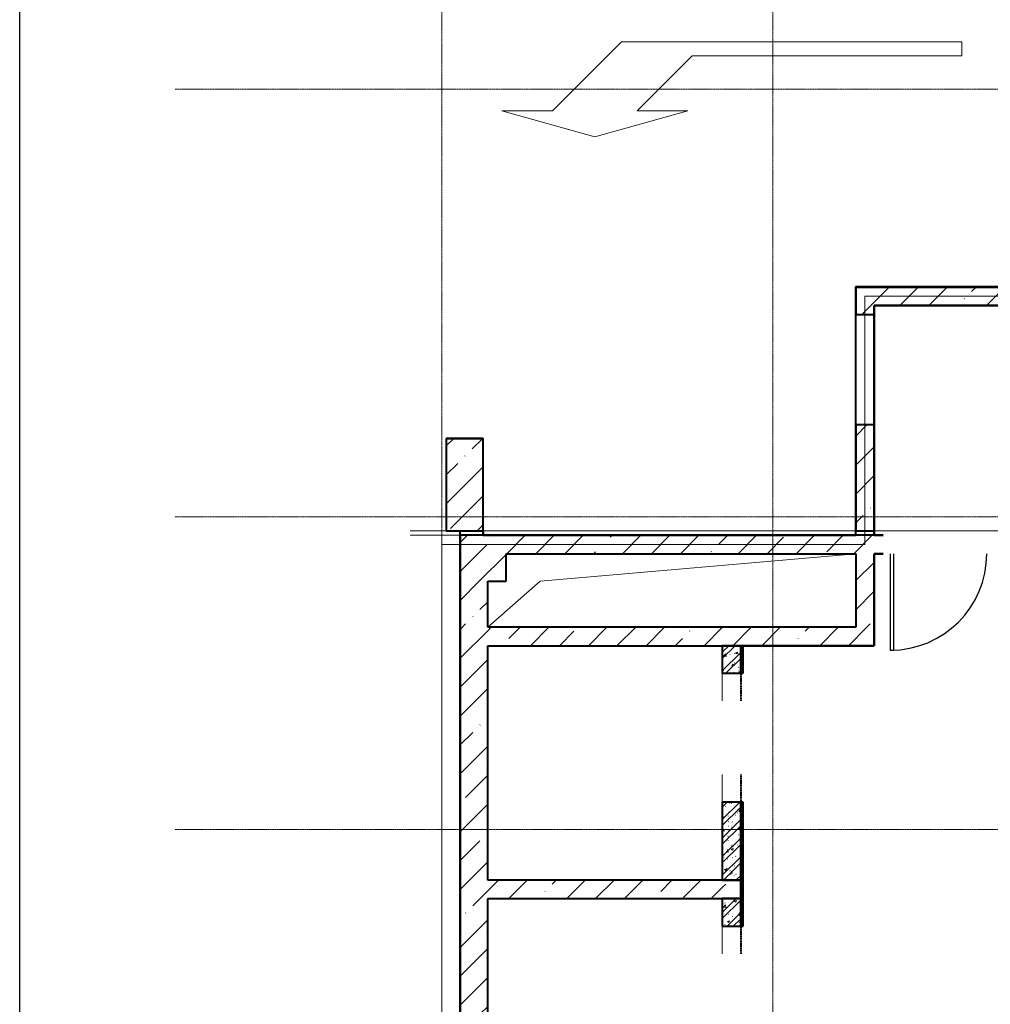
# Model space of a CAD drawing. Header units: millimetres. Extents: x 2069 to 83669, y 801 to 118701.
# Tile 26 of 145: x 2069 to 12620, y 52755 to 63460. Entities that reach past the tile are written whole.
import ezdxf

# ---------------------------------------------------------------- set-up
doc = ezdxf.new("R2010")
doc.units = ezdxf.units.MM
for name, pattern in [('ADSK_Линия сетки', [25, 20, -2.5, 0, -2.5]), ('ADSK_Штриховая_ш3 п1_5', [4.5, 3, -1.5]), ('Штрих_3_1_5_', [4.5, 3, -1.5])]:
    doc.linetypes.add(name, pattern=pattern)
doc.layers.add('_Разделитель помещений_', color=4, linetype='ADSK_Штриховая_ш3 п1_5', lineweight=40, true_color=0x00ffff)
doc.layers.add('UNPLOTTED', color=2, linetype='Continuous', plot=False)
for name, color, linetype, lineweight in [('Двери', 7, 'Continuous', 18), ('Несущие колонны', 7, 'Continuous', 18), ('Оси', 7, 'Continuous', 9), ('Панель', 7, 'Continuous', 30), ('Парковка', 7, 'Continuous', 18), ('Перекрытия', 7, 'Continuous', 18), ('Проем', 7, 'Continuous', 18), ('Стены разрез', 7, 'Continuous', 40), ('Стены штриховка', 7, 'Continuous', 40), ('Тонкие линии', 7, 'Continuous', 18)]:
    doc.layers.add(name, color=color, linetype=linetype, lineweight=lineweight)
pattern_1 = [(50, (0, 0), (218.6211678, -19.1267987), [22.86, -251.46]), (355, (0, 0), (-42.2918743, 229.2684153), [18.288, -201.168]), (100.451, (18.22, -1.6), (176.3310746, 210.139632), [19.428, -213.708]), (46.184, (0, 60.96), (325.29495, -50.4516404), [34.29, -377.19]), (96.636, (27.1, 56.76), (284.8830085, 296.912656), [29.142, -320.562]), (351.184, (0, 60.96), (284.8858166, 296.910704), [27.432, -301.752]), (21, (30.48, 45.72), (181.9375257, -122.7183205), [22.86, -251.46]), (326, (30.48, 45.72), (74.1622266, 221.0261817), [18.288, -201.168]), (71.451, (45.64, 35.5), (256.100348, 98.305262), [19.428, -213.708]), (37.5, (0, 0), (3.70638957, 101.46589536), [3.353, -195.377, 3.353, -200.863, -201.93]), (37.5, (0, 0), (3.70638957, 101.46589536), [-402.946, 3.353, -198.577]), (7.5, (0, 0), (80.18357624, 120.2165259), [3.353, -113.081, 3.353, -190.805, -76.962]), (7.5, (0, 0), (80.18357624, 120.2165259), [-310.591, 3.353, -73.609]), (327.5, (-67.97, 0), (162.70864647, -6.87497134), [3.353, -72.847, 3.353, -234.391, -315.468]), (327.5, (-67.97, 0), (162.70864647, -6.87497134), [-313.944, 3.353, -312.115]), (317.5, (-98.45, 0), (177.7546761, 30.511831), [3.353, -95.707, 3.353, -154.534, -224.028]), (317.5, (-98.45, 0), (177.7546761, 30.511831), [-256.946, 3.353, -220.675])]
pattern_2 = [(45, (0, 0), (-101.0278814, 101.0278814), []), (45, (67.35, 0), (-101.0278814, 101.0278814), [])]
pattern_3 = [(45, (0, 0), (-314.308964, 314.308964), []), (45, (314.3, 0), (-314.308964, 314.308964), [555.625, -111.125, 3.353, -107.772])]

# ---------------------------------------------------------------- blocks, each defined once
blk = doc.blocks.new('*U2')
at = {"layer": 'UNPLOTTED'}
blk.add_lwpolyline([(0, 0), (-816, 0), (-816, 1179), (0, 1179)], close=True, dxfattribs=at)
blk = doc.blocks.new('101_Дверь_Однопольная - _ПЧ_Мет_1000х2000_Лифтовой холл_EI60_Л-3419413-Оборудование_B2_-11_400__На лист секция 6_-11_400')
at = {"layer": 'Панель', "color": 253, "true_color": 0xaaaaaa}
for p, q in [((525, 1150), (485, 1150)), ((485, 1150), (485, 100)), ((525, 100), (525, 1150))]:
    blk.add_line(p, q, dxfattribs=at)
blk.add_arc((525, 100), 1050, 90, 180, dxfattribs=at)
blk = doc.blocks.new('199_Паркинг_Дорожная разметка - Стрелка_Поворот-5482904-Оборудование_B2_-11_400__На лист секция 6_-11_400')
at = {"layer": 'Парковка', "color": 253, "true_color": 0xaaaaaa}
for p, q in [((-535, 2500), (-385, 2500)), ((-535, -1200), (-535, 2500)), ((-385, 2500), (-385, -430)), ((-385, -430), (215, -1030)), ((215, -480), (495, -1490)), ((215, -1030), (215, -480)), ((215, -1950), (-535, -1200)), ((495, -1490), (215, -2500)), ((215, -2500), (215, -1950))]:
    blk.add_line(p, q, dxfattribs=at)
blk = doc.blocks.new('135_SLK_GD_AR_rvt-1-Оборудование_B2_-11_400__На лист секция 6_-11_400')
at = {"layer": 'Стены разрез', "lineweight": 9, "true_color": 0xaaaaaa}
h = blk.add_hatch(dxfattribs=at)
h.set_pattern_fill('FP_1', color=253, style=0, pattern_type=2)
h.set_pattern_definition(pattern_1)
h.paths.add_polyline_path([(-13048360, -9234500), (-13048360, -9234200), (-13048560, -9234200), (-13048560, -9234500)])
h = blk.add_hatch(dxfattribs=at)
h.set_pattern_fill('FP_2', color=253, style=0, pattern_type=2)
h.set_pattern_definition(pattern_2)
h.paths.add_polyline_path([(-13048360, -9234500), (-13048360, -9234200), (-13048560, -9234200), (-13048560, -9234500)])
h = blk.add_hatch(dxfattribs=at)
h.set_pattern_fill('FP_4', color=253, style=0, pattern_type=2)
h.set_pattern_definition([(0, (0, 0), (406.4, 101.6), [33.528, -271.272, 33.528, -271.272, -1625.6]), (0, (0, 0), (406.4, 101.6), [-609.6, 33.528, -576.072, 33.528, -271.272, -711.2]), (0, (0, 0), (406.4, 101.6), [-1524, 33.528, -169.672, 33.528, -474.472]), (120, (152.4, 50.8), (-291.188181, 301.1527241), [33.528, -271.272, 33.528, -271.272, -1625.6]), (120, (152.4, 50.8), (-291.188181, 301.1527241), [-609.6, 33.528, -576.072, 33.528, -271.272, -711.2]), (120, (152.4, 50.8), (-291.188181, 301.1527241), [-1524, 33.528, -169.672, 33.528, -474.472]), (240, (203.2, 254), (-115.211819, -402.7527241), [33.528, -271.272, 33.528, -271.272, -1625.6]), (240, (203.2, 254), (-115.211819, -402.7527241), [-609.6, 33.528, -576.072, 33.528, -271.272, -711.2]), (240, (203.2, 254), (-115.211819, -402.7527241), [-1524, 33.528, -169.672, 33.528, -474.472])])
h.paths.add_polyline_path([(-13048340, -9244898), (-13048340, -9244150), (-13048360, -9244150), (-13048360, -9244898)])
h.paths.add_polyline_path([(-13048340, -9242750), (-13048340, -9241400), (-13048360, -9241400), (-13048360, -9242750)])
h.paths.add_polyline_path([(-13048340, -9240000), (-13048340, -9238650), (-13048360, -9238650), (-13048360, -9240000)])
h.paths.add_polyline_path([(-13048360, -9237250), (-13048340, -9237250), (-13048340, -9235900), (-13048360, -9235900), (-13048360, -9236858)])
h.paths.add_polyline_path([(-13048340, -9234500), (-13048340, -9234202), (-13048360, -9234202), (-13048360, -9234500)])
h = blk.add_hatch(dxfattribs=at)
h.set_pattern_fill('FP_1', color=253, style=0, pattern_type=2)
h.set_pattern_definition(pattern_1)
h.paths.add_polyline_path([(-13048360, -9236750), (-13048360, -9235900), (-13048560, -9235900), (-13048560, -9236750)])
h = blk.add_hatch(dxfattribs=at)
h.set_pattern_fill('FP_2', color=253, style=0, pattern_type=2)
h.set_pattern_definition(pattern_2)
h.paths.add_polyline_path([(-13048360, -9236750), (-13048360, -9235900), (-13048560, -9235900), (-13048560, -9236750)])
h = blk.add_hatch(dxfattribs=at)
h.set_pattern_fill('FP_1', color=253, style=0, pattern_type=2)
h.set_pattern_definition(pattern_1)
h.paths.add_polyline_path([(-13048360, -9237250), (-13048360, -9236950), (-13048560, -9236950), (-13048560, -9237250)])
h = blk.add_hatch(dxfattribs=at)
h.set_pattern_fill('FP_2', color=253, style=0, pattern_type=2)
h.set_pattern_definition(pattern_2)
h.paths.add_polyline_path([(-13048360, -9237250), (-13048360, -9236950), (-13048560, -9236950), (-13048560, -9237250)])
at = {"color": 253, "lineweight": 18, "true_color": 0xaaaaaa}
for p, q in [((-13047110, -9233200), (-13050539, -9233500)), ((-13050539, -9233500), (-13051110, -9234000))]:
    blk.add_line(p, q, dxfattribs=at)
at = {"layer": '_Разделитель помещений_', "color": 131, "linetype": 'Штрих_3_1_5_', "true_color": 0xaaffff}
for p, q in [((-13048360, -9234500), (-13048360, -9234800)), ((-13048360, -9235600), (-13048360, -9235900)), ((-13048360, -9237250), (-13048360, -9237550))]:
    blk.add_line(p, q, dxfattribs=at)
at = {"layer": 'Перекрытия', "color": 253, "true_color": 0xaaaaaa}
for p, q in [((-13051953, -9232950), (-13051560, -9232950)), ((-13051410, -9233000), (-13051953, -9233000)), ((-13051160, -9232950), (-13047110, -9232950)), ((-13046910, -9232950), (-13040310, -9232950)), ((-13048560, -9234500), (-13048560, -9234800)), ((-13048560, -9235600), (-13048560, -9235900)), ((-13048560, -9237250), (-13048560, -9237550))]:
    blk.add_line(p, q, dxfattribs=at)
at = {"layer": 'Стены разрез', "color": 253, "true_color": 0xaaaaaa}
for p, q in [((-13047110, -9230298), (-13047112, -9230298)), ((-13047112, -9230298), (-13047112, -9232998)), ((-13042562, -9230298), (-13047110, -9230298)), ((-13047110, -9232998), (-13047110, -9230300)), ((-13047110, -9230300), (-13042560, -9230300)), ((-13042360, -9230500), (-13046910, -9230500)), ((-13046910, -9230500), (-13046910, -9230502)), ((-13046910, -9230502), (-13046910, -9232998)), ((-13046908, -9230502), (-13042360, -9230502)), ((-13046908, -9232998), (-13046908, -9230502)), ((-13051560, -9231948), (-13051562, -9231948)), ((-13051562, -9231948), (-13051562, -9232950)), ((-13051158, -9231948), (-13051560, -9231948)), ((-13051158, -9231950), (-13051158, -9231948)), ((-13051158, -9232998), (-13051158, -9231950)), ((-13051562, -9232950), (-13051562, -9232952)), ((-13051562, -9232952), (-13051412, -9232952)), ((-13051412, -9232952), (-13051412, -9246525)), ((-13051410, -9246525), (-13051410, -9232950)), ((-13051160, -9232950), (-13051160, -9233000)), ((-13051160, -9233000), (-13051158, -9233000)), ((-13047112, -9232998), (-13051158, -9232998)), ((-13051158, -9233000), (-13047109, -9233000)), ((-13047109, -9232998), (-13047110, -9232998)), ((-13047109, -9233000), (-13047109, -9232998)), ((-13046910, -9232998), (-13046908, -9232998)), ((-13046810, -9232998), (-13046910, -9232998)), ((-13046910, -9232998), (-13046910, -9233000)), ((-13046910, -9233000), (-13046810, -9233000)), ((-13046810, -9233000), (-13046810, -9232998)), ((-13046810, -9233200), (-13046910, -9233200)), ((-13046910, -9233200), (-13046910, -9233202)), ((-13046910, -9233202), (-13046910, -9234200)), ((-13046908, -9233202), (-13046810, -9233202)), ((-13046908, -9234202), (-13046908, -9233202)), ((-13046810, -9233202), (-13046810, -9233200)), ((-13048560, -9234200), (-13048560, -9234500)), ((-13048360, -9234200), (-13048560, -9234200)), ((-13048360, -9234500), (-13048360, -9234200)), ((-13048360, -9234200), (-13048360, -9234202)), ((-13048335, -9234200), (-13048360, -9234200)), ((-13048360, -9234202), (-13048360, -9234500)), ((-13046910, -9234200), (-13048335, -9234200)), ((-13048335, -9234500), (-13048335, -9234202)), ((-13048335, -9234202), (-13046910, -9234202)), ((-13046910, -9234202), (-13046908, -9234202)), ((-13048560, -9234500), (-13048360, -9234500)), ((-13048360, -9234500), (-13048335, -9234500)), ((-13048560, -9235900), (-13048560, -9236750)), ((-13048360, -9235900), (-13048560, -9235900)), ((-13048360, -9236750), (-13048360, -9235900)), ((-13048360, -9235900), (-13048360, -9237250)), ((-13048335, -9235900), (-13048360, -9235900)), ((-13048335, -9237250), (-13048335, -9235900)), ((-13048560, -9236750), (-13048360, -9236750)), ((-13048560, -9236950), (-13048560, -9237250)), ((-13048360, -9236950), (-13048560, -9236950)), ((-13048360, -9237250), (-13048360, -9236950)), ((-13048560, -9237250), (-13048360, -9237250)), ((-13048360, -9237250), (-13048335, -9237250))]:
    blk.add_line(p, q, dxfattribs=at)
at = {"layer": 'Стены штриховка', "color": 253, "true_color": 0xaaaaaa}
for p, q in [((-13048360, -9234202), (-13048340, -9234202)), ((-13048340, -9234500), (-13048340, -9234202)), ((-13048340, -9234202), (-13048335, -9234202)), ((-13048340, -9237250), (-13048340, -9235900))]:
    blk.add_line(p, q, dxfattribs=at)
at = {"layer": 'Двери', "color": 253, "lineweight": 18, "true_color": 0xaaaaaa, "rotation": 180}
blk.add_blockref('101_Дверь_Однопольная - _ПЧ_Мет_1000х2000_Лифтовой холл_EI60_Л-3419413-Оборудование_B2_-11_400__На лист секция 6_-11_400', (-13046210, -9233100), dxfattribs=at)
at = {"layer": 'Парковка', "color": 253, "lineweight": 18, "true_color": 0xaaaaaa, "rotation": 269.9999999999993}
blk.add_blockref('199_Паркинг_Дорожная разметка - Стрелка_Поворот-5482904-Оборудование_B2_-11_400__На лист секция 6_-11_400', (-13048456, -9228171), dxfattribs=at)
blk = doc.blocks.new('Бетон-Прямоугольная-Колонна - CLM_Подземные этажи_В40-400х1000-V58-Оборудование_B2_-11_400__На лист секция 6_-11_400')
at = {"layer": 'Несущие колонны', "lineweight": 9, "true_color": 0xaaaaaa}
h = blk.add_hatch(dxfattribs=at)
h.set_pattern_fill('FP_21', color=253, style=0, pattern_type=2)
h.set_pattern_definition([(225, (-13051359.66, -9232450.3), (314.308964, -314.308964), []), (225, (-13051673.97, -9232450.3), (314.308964, -314.308964), [555.625, -111.125, 3.353, -107.772])])
h.paths.add_polyline_path([(184, 500), (-200, 500), (-200, -500), (200, -500), (200, 500)])
at = {"layer": 'Несущие колонны', "color": 253, "lineweight": 40, "true_color": 0xaaaaaa}
for p, q in [((200, 500), (-200, 500)), ((-200, 500), (-200, -500)), ((200, -500), (200, 500)), ((-200, -500), (200, -500))]:
    blk.add_line(p, q, dxfattribs=at)
blk = doc.blocks.new('ADSK_Дверь_Проем - ADSK_Дверь_Проем-2082696-Оборудование_B2_-11_400__На лист секция 6_-11_400')
at = {"layer": 'Проем', "color": 253, "true_color": 0xaaaaaa}
for p, q in [((-600, 100), (600, 100)), ((-600, -100), (600, -100))]:
    blk.add_line(p, q, dxfattribs=at)
blk = doc.blocks.new('135_SLK_GD_KR_rvt-1-Оборудование_B2_-11_400__На лист секция 6_-11_400')
at = {"layer": 'Стены разрез', "lineweight": 9, "true_color": 0xaaaaaa}
h = blk.add_hatch(dxfattribs=at)
h.set_pattern_fill('FP_6', color=253, style=0, pattern_type=2)
h.set_pattern_definition(pattern_3)
h.paths.add_polyline_path([(-13047010, -9232950), (-13046910, -9232950), (-13046910, -9231800), (-13047110, -9231800), (-13047110, -9232950)])
h.paths.add_polyline_path([(-13046910, -9230600), (-13046910, -9230300), (-13047110, -9230300), (-13047110, -9230600), (-13047010, -9230600)])
h = blk.add_hatch(dxfattribs=at)
h.set_pattern_fill('FP_6', color=253, style=0, pattern_type=2)
h.set_pattern_definition(pattern_3)
h.paths.add_polyline_path([(-13042360, -9230500), (-13042360, -9230300), (-13046910, -9230300), (-13046910, -9230500), (-13042460, -9230500)])
at = {"layer": 'Стены разрез', "color": 253, "true_color": 0xaaaaaa}
for p, q in [((-13047110, -9230300), (-13047110, -9230600)), ((-13046910, -9230300), (-13047110, -9230300)), ((-13042560, -9230300), (-13046910, -9230300)), ((-13046910, -9230500), (-13042360, -9230500)), ((-13046910, -9230600), (-13046910, -9230500)), ((-13047110, -9230600), (-13046910, -9230600)), ((-13047110, -9231800), (-13047110, -9232950)), ((-13046910, -9231800), (-13047110, -9231800)), ((-13046910, -9232950), (-13046910, -9231800)), ((-13047110, -9232950), (-13046910, -9232950))]:
    blk.add_line(p, q, dxfattribs=at)
at = {"layer": 'Двери', "color": 253, "lineweight": 18, "true_color": 0xaaaaaa, "rotation": 89.9999999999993}
blk.add_blockref('ADSK_Дверь_Проем - ADSK_Дверь_Проем-2082696-Оборудование_B2_-11_400__На лист секция 6_-11_400', (-13047010, -9231200), dxfattribs=at)
at = {"layer": 'Несущие колонны', "color": 253, "lineweight": 18, "true_color": 0xaaaaaa, "rotation": 180}
blk.add_blockref('Бетон-Прямоугольная-Колонна - CLM_Подземные этажи_В40-400х1000-V58-Оборудование_B2_-11_400__На лист секция 6_-11_400', (-13051360, -9232450), dxfattribs=at)
blk = doc.blocks.new('135_SLK_K1-2-3_KR_rvt-1-Оборудование_B2_-11_400__На лист секция 6_-11_400')
at = {"layer": 'Несущие колонны', "lineweight": 9, "true_color": 0xaaaaaa}
h = blk.add_hatch(dxfattribs=at)
h.set_pattern_fill('FP_6', color=253, style=0, pattern_type=2)
h.set_pattern_definition(pattern_3)
h.paths.add_polyline_path([(-13050910, -9233500), (-13050910, -9233000), (-13051410, -9233000), (-13051410, -9233500), (-13051110, -9233500)])
at = {"layer": 'Стены разрез', "lineweight": 9, "true_color": 0xaaaaaa}
h = blk.add_hatch(dxfattribs=at)
h.set_pattern_fill('FP_6', color=253, style=0, pattern_type=2)
h.set_pattern_definition(pattern_3)
h.paths.add_polyline_path([(-13042360, -9233200), (-13042360, -9233000), (-13045610, -9233000), (-13045610, -9233200), (-13042660, -9233200)])
h.paths.add_polyline_path([(-13047415, -9233200), (-13046810, -9233200), (-13046810, -9233000), (-13050910, -9233000), (-13050910, -9233200), (-13047455, -9233200)])
h = blk.add_hatch(dxfattribs=at)
h.set_pattern_fill('FP_6', color=253, style=0, pattern_type=2)
h.set_pattern_definition(pattern_3)
h.paths.add_polyline_path([(-13046910, -9234000), (-13046910, -9233200), (-13047110, -9233200), (-13047110, -9234000)])
h = blk.add_hatch(dxfattribs=at)
h.set_pattern_fill('FP_6', color=253, style=0, pattern_type=2)
h.set_pattern_definition(pattern_3)
h.paths.add_polyline_path([(-13051410, -9250300), (-13051110, -9250300), (-13051110, -9249050), (-13051410, -9249050), (-13051410, -9249800)])
h.paths.add_polyline_path([(-13051277, -9248050), (-13051110, -9248050), (-13051110, -9233500), (-13051410, -9233500), (-13051410, -9248050), (-13051282, -9248050)])
h = blk.add_hatch(dxfattribs=at)
h.set_pattern_fill('FP_6', color=253, style=0, pattern_type=2)
h.set_pattern_definition(pattern_3)
h.paths.add_polyline_path([(-13047415, -9234200), (-13046910, -9234200), (-13046910, -9234000), (-13051110, -9234000), (-13051110, -9234200)])
h = blk.add_hatch(dxfattribs=at)
h.set_pattern_fill('FP_6', color=253, style=0, pattern_type=2)
h.set_pattern_definition(pattern_3)
h.paths.add_polyline_path([(-13048560, -9236950), (-13048560, -9236750), (-13051110, -9236750), (-13051110, -9236950)])
h = blk.add_hatch(dxfattribs=at)
h.set_pattern_fill('FP_6', color=253, style=0, pattern_type=2)
h.set_pattern_definition(pattern_3)
h.paths.add_polyline_path([(-13048360, -9236950), (-13048360, -9236750), (-13048560, -9236750), (-13048560, -9236950)])
at = {"layer": 'Несущие колонны', "color": 253, "lineweight": 40, "true_color": 0xaaaaaa}
for p, q in [((-13050910, -9233000), (-13051410, -9233000)), ((-13051410, -9233000), (-13051410, -9233500)), ((-13050910, -9233500), (-13050910, -9233200)), ((-13051110, -9233500), (-13050910, -9233500))]:
    blk.add_line(p, q, dxfattribs=at)
at = {"layer": 'Стены разрез', "color": 253, "true_color": 0xaaaaaa}
for p, q in [((-13046810, -9233000), (-13050910, -9233000)), ((-13050910, -9233200), (-13047110, -9233200)), ((-13047110, -9233200), (-13047110, -9234000)), ((-13046910, -9233200), (-13046810, -9233200)), ((-13046910, -9234000), (-13046910, -9233200)), ((-13051410, -9233500), (-13051410, -9246680)), ((-13051110, -9234000), (-13051110, -9233500)), ((-13047110, -9234000), (-13051110, -9234000)), ((-13046910, -9234200), (-13046910, -9234000)), ((-13051110, -9236750), (-13051110, -9234200)), ((-13051110, -9234200), (-13046910, -9234200)), ((-13048560, -9236750), (-13051110, -9236750)), ((-13048360, -9236750), (-13048560, -9236750)), ((-13048360, -9236950), (-13048360, -9236750)), ((-13051110, -9239500), (-13051110, -9236950)), ((-13051110, -9236950), (-13048560, -9236950)), ((-13048560, -9236950), (-13048360, -9236950))]:
    blk.add_line(p, q, dxfattribs=at)
blk = doc.blocks.new('A$C946fac60')
at = {"layer": 'Оси', "color": 253, "linetype": 'ADSK_Линия сетки', "true_color": 0xaaaaaa}
for p, q in [((7302.7, 800), (7302.7, 90869.8)), ((3702.7, 800), (3702.7, 46886.1)), ((78533.6, 39881.6), (800, 39881.6)), ((78533.6, 35231.6), (800, 35231.6)), ((78533.6, 31831.6), (800, 31831.6))]:
    blk.add_line(p, q, dxfattribs=at)
at = {"layer": 'Тонкие линии', "color": 253, "true_color": 0xaaaaaa}
for p, q in [((8302.7, 34931.6), (8302.7, 37631.6)), ((8302.7, 37631.6), (12852.7, 37631.6)), ((3702.7, 17661.6), (3702.7, 34931.6)), ((3702.7, 34931.6), (8302.7, 34931.6))]:
    blk.add_line(p, q, dxfattribs=at)
at = {"lineweight": 5}
for name in ['135_SLK_GD_KR_rvt-1-Оборудование_B2_-11_400__На лист секция 6_-11_400', '135_SLK_GD_AR_rvt-1-Оборудование_B2_-11_400__На лист секция 6_-11_400', '135_SLK_K1-2-3_KR_rvt-1-Оборудование_B2_-11_400__На лист секция 6_-11_400']:
    blk.add_blockref(name, (13055312.4, 9268031.9), dxfattribs=at)

msp = doc.modelspace()

# ---------------------------------------------------------------- block references
at = {"layer": 'UNPLOTTED', "xscale": 100, "yscale": 100, "zscale": 100}
msp.add_blockref('*U2', (83669, 801), dxfattribs=at)

# ---------------------------------------------------------------- next in the draw order: block references
msp.add_blockref('A$C946fac60', (2954, 22822))

doc.saveas('drawing.dxf')
